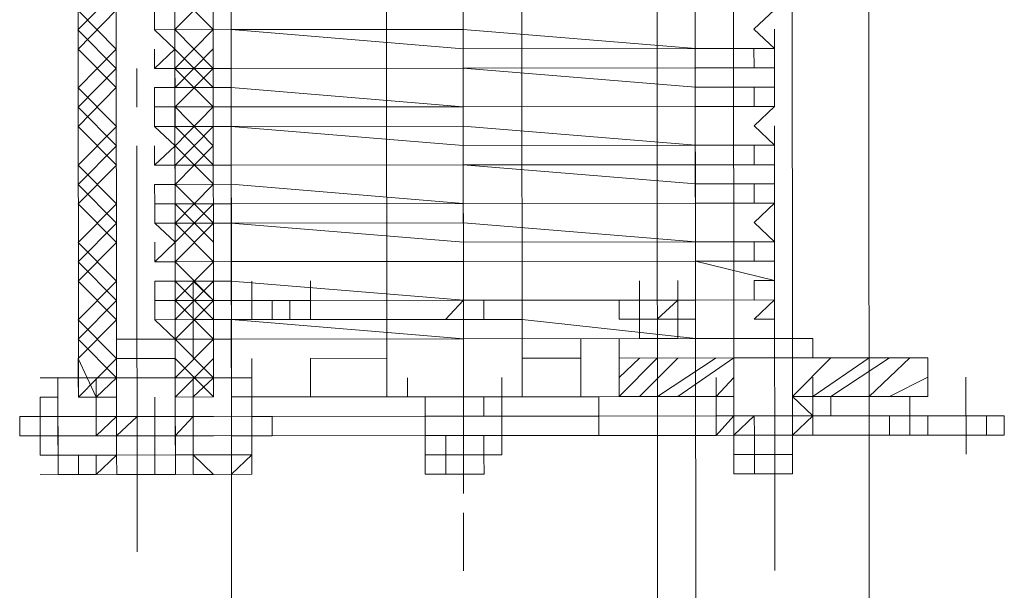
# Model space of a CAD drawing. Header units: inches. Extents: x -5850 to 5646, y 8947 to 13007.
# Tile 220 of 256: x -4097 to -4076, y 11052 to 11065. Entities that reach past the tile are written whole.
import ezdxf

# ---------------------------------------------------------------- set-up
doc = ezdxf.new("R2010")
doc.units = ezdxf.units.IN
doc.header["$MEASUREMENT"] = 0
doc.layers.add('at_Entity', color=7, linetype='Continuous')

msp = doc.modelspace()

# ---------------------------------------------------------------- linework, layer by layer
at = {"layer": 'at_Entity', "color": 7, "lineweight": 20}
for p, q in [((-4082.906, 10561.097), (-4083.653, 11398.29)), ((-4079.025, 11398.294), (-4078.223, 10500.273)), ((-4092.218, 10561.089), (-4092.903, 11328.164)), ((-4082.015, 10500.27), (-4082.754, 11328.173)), ((-4096.006, 11056.561), (-4096.031, 11084.438)), ((-4093.051, 11056.564), (-4093.076, 11084.44)), ((-4092.661, 11056.564), (-4092.686, 11084.441)), ((-4089.259, 11056.567), (-4089.284, 11084.444)), ((-4086.328, 11084.447), (-4086.303, 11056.57)), ((-4082.512, 11056.573), (-4082.536, 11084.45)), ((-4095.171, 11057.828), (-4095.194, 11083.597)), ((-4093.912, 11083.598), (-4093.889, 11057.829)), ((-4081.676, 11057.84), (-4081.699, 11083.609)), ((-4080.417, 11083.61), (-4080.394, 11057.841)), ((-4095.171, 11057.828), (-4095.194, 11083.173)), ((-4093.911, 11083.174), (-4093.889, 11057.829)), ((-4094.341, 11064.587), (-4094.341, 11065.011)), ((-4093.895, 11065.011), (-4093.895, 11064.588)), ((-4081.236, 11064.599), (-4080.79, 11065.023)), ((-4094.341, 11064.587), (-4092.668, 11064.589)), ((-4092.668, 11064.589), (-4094.341, 11064.587)), ((-4093.895, 11064.588), (-4094.341, 11064.587)), ((-4094.341, 11064.587), (-4093.894, 11064.164)), ((-4092.668, 11064.589), (-4087.593, 11064.593)), ((-4092.668, 11064.589), (-4087.593, 11064.17)), ((-4087.593, 11064.593), (-4082.518, 11064.174)), ((-4080.79, 11064.176), (-4081.236, 11064.599)), ((-4080.79, 11064.176), (-4080.79, 11064.599)), ((-4093.894, 11064.164), (-4094.34, 11063.74)), ((-4094.34, 11063.74), (-4094.34, 11064.163)), ((-4082.518, 11064.174), (-4087.593, 11064.17)), ((-4082.518, 11064.174), (-4080.79, 11064.176)), ((-4080.79, 11064.176), (-4082.518, 11064.174)), ((-4081.236, 11064.175), (-4080.79, 11064.176)), ((-4081.235, 11063.751), (-4081.236, 11064.175)), ((-4094.34, 11063.74), (-4092.667, 11063.741)), ((-4092.667, 11063.741), (-4094.34, 11063.74)), ((-4094.34, 11063.74), (-4093.894, 11063.74)), ((-4093.894, 11063.74), (-4093.893, 11063.322)), ((-4092.667, 11063.741), (-4087.592, 11063.746)), ((-4092.667, 11063.741), (-4087.592, 11063.746)), ((-4082.518, 11063.75), (-4087.592, 11063.746)), ((-4087.592, 11063.746), (-4082.518, 11063.332)), ((-4082.518, 11063.75), (-4080.789, 11063.752)), ((-4080.789, 11063.752), (-4081.235, 11063.751)), ((-4080.789, 11063.334), (-4080.789, 11063.752)), ((-4094.34, 11063.321), (-4092.667, 11063.323)), ((-4093.893, 11063.322), (-4094.34, 11063.321)), ((-4094.34, 11063.321), (-4094.339, 11062.898)), ((-4092.667, 11063.323), (-4087.592, 11062.904)), ((-4082.518, 11063.332), (-4080.789, 11063.334)), ((-4081.235, 11063.333), (-4080.789, 11063.334)), ((-4081.235, 11062.909), (-4081.235, 11063.333)), ((-4080.789, 11062.91), (-4080.789, 11063.334)), ((-4094.339, 11062.898), (-4092.666, 11062.899)), ((-4094.339, 11062.474), (-4094.339, 11062.898)), ((-4094.339, 11062.898), (-4093.893, 11062.898)), ((-4093.893, 11062.898), (-4093.893, 11062.474)), ((-4092.666, 11062.899), (-4087.592, 11062.904)), ((-4087.592, 11062.904), (-4082.517, 11062.908)), ((-4082.517, 11062.908), (-4087.592, 11062.904)), ((-4082.517, 11062.908), (-4080.789, 11062.91)), ((-4080.789, 11062.91), (-4082.517, 11062.908)), ((-4080.789, 11062.91), (-4081.235, 11062.909)), ((-4081.234, 11062.486), (-4080.789, 11062.91)), ((-4094.339, 11062.474), (-4092.666, 11062.475)), ((-4092.666, 11062.475), (-4094.339, 11062.474)), ((-4093.893, 11062.474), (-4094.339, 11062.474)), ((-4094.339, 11062.474), (-4093.892, 11062.05)), ((-4092.666, 11062.475), (-4087.591, 11062.48)), ((-4092.666, 11062.475), (-4087.591, 11062.056)), ((-4087.591, 11062.48), (-4082.516, 11062.061)), ((-4080.788, 11062.062), (-4081.234, 11062.486)), ((-4080.788, 11062.062), (-4080.788, 11062.486)), ((-4094.338, 11061.626), (-4094.338, 11062.05)), ((-4093.892, 11062.05), (-4094.338, 11061.626)), ((-4082.516, 11062.061), (-4087.591, 11062.056)), ((-4082.516, 11062.061), (-4080.788, 11062.062)), ((-4080.788, 11062.062), (-4082.516, 11062.061)), ((-4081.233, 11061.638), (-4081.234, 11062.062)), ((-4081.234, 11062.062), (-4080.788, 11062.062)), ((-4094.338, 11061.626), (-4092.665, 11061.628)), ((-4092.665, 11061.628), (-4094.338, 11061.626)), ((-4094.338, 11061.626), (-4093.892, 11061.627)), ((-4093.892, 11061.627), (-4093.892, 11061.208)), ((-4092.665, 11061.628), (-4087.591, 11061.632)), ((-4087.591, 11061.632), (-4092.665, 11061.628)), ((-4082.516, 11061.637), (-4087.591, 11061.632)), ((-4087.591, 11061.632), (-4082.516, 11061.219)), ((-4082.516, 11061.637), (-4080.787, 11061.638)), ((-4080.787, 11061.638), (-4081.233, 11061.638)), ((-4080.787, 11061.22), (-4080.787, 11061.638)), ((-4094.338, 11061.208), (-4092.665, 11061.209)), ((-4094.338, 11061.208), (-4094.337, 11060.784)), ((-4093.892, 11061.208), (-4094.338, 11061.208)), ((-4092.665, 11061.209), (-4087.59, 11060.79)), ((-4082.516, 11061.219), (-4080.787, 11061.22)), ((-4081.233, 11060.796), (-4081.233, 11061.22)), ((-4081.233, 11061.22), (-4080.787, 11061.22)), ((-4080.787, 11060.796), (-4080.787, 11061.22)), ((-4094.337, 11060.784), (-4092.664, 11060.786)), ((-4094.337, 11060.784), (-4093.891, 11060.785)), ((-4094.337, 11060.36), (-4094.337, 11060.784)), ((-4093.891, 11060.785), (-4093.891, 11060.361)), ((-4087.59, 11060.79), (-4092.664, 11060.786)), ((-4087.59, 11060.79), (-4082.515, 11060.795)), ((-4082.515, 11060.795), (-4087.59, 11060.79)), ((-4082.515, 11060.795), (-4080.787, 11060.796)), ((-4080.787, 11060.796), (-4082.515, 11060.795)), ((-4080.787, 11060.796), (-4081.233, 11060.796)), ((-4081.232, 11060.372), (-4080.787, 11060.796)), ((-4080.786, 11059.954), (-4081.232, 11060.372)), ((-4080.786, 11059.954), (-4080.786, 11060.372)), ((-4094.337, 11060.36), (-4092.664, 11060.362)), ((-4092.664, 11060.362), (-4094.337, 11060.36)), ((-4093.891, 11060.361), (-4094.337, 11060.36)), ((-4094.337, 11060.36), (-4093.89, 11059.943)), ((-4092.664, 11060.362), (-4087.589, 11060.366)), ((-4092.664, 11060.362), (-4087.589, 11059.948)), ((-4087.589, 11060.366), (-4082.515, 11059.953)), ((-4094.336, 11059.518), (-4094.337, 11059.942)), ((-4093.89, 11059.943), (-4094.336, 11059.518)), ((-4082.515, 11059.953), (-4087.589, 11059.948)), ((-4082.515, 11059.953), (-4080.786, 11059.954)), ((-4080.786, 11059.954), (-4082.515, 11059.953)), ((-4081.232, 11059.53), (-4081.232, 11059.954)), ((-4081.232, 11059.954), (-4080.786, 11059.954)), ((-4094.336, 11059.518), (-4092.663, 11059.52)), ((-4092.663, 11059.52), (-4094.336, 11059.518)), ((-4094.336, 11059.518), (-4093.89, 11059.519)), ((-4093.89, 11059.519), (-4093.89, 11059.095)), ((-4092.663, 11059.52), (-4087.589, 11059.524)), ((-4087.589, 11059.524), (-4092.663, 11059.52)), ((-4087.589, 11059.524), (-4082.514, 11059.529)), ((-4082.514, 11059.529), (-4087.589, 11059.524)), ((-4080.785, 11059.53), (-4082.514, 11059.529)), ((-4082.514, 11059.529), (-4080.785, 11059.107)), ((-4080.785, 11059.53), (-4081.232, 11059.53)), ((-4080.785, 11059.107), (-4080.785, 11059.53)), ((-4094.336, 11059.095), (-4092.663, 11059.096)), ((-4094.336, 11059.095), (-4094.335, 11058.671)), ((-4093.89, 11059.095), (-4094.336, 11059.095)), ((-4093.499, 11058.253), (-4093.499, 11059.095)), ((-4093.499, 11059.095), (-4093.053, 11058.672)), ((-4092.663, 11059.096), (-4087.588, 11058.677)), ((-4092.216, 11058.673), (-4092.217, 11059.096)), ((-4090.934, 11058.674), (-4090.934, 11059.098)), ((-4090.934, 11058.674), (-4090.934, 11059.098)), ((-4090.934, 11058.674), (-4090.934, 11059.098)), ((-4083.74, 11058.68), (-4083.741, 11059.104)), ((-4083.74, 11058.68), (-4083.741, 11059.104)), ((-4082.904, 11058.681), (-4082.904, 11059.105)), ((-4081.231, 11059.106), (-4080.785, 11059.107)), ((-4081.231, 11058.682), (-4081.231, 11059.106)), ((-4080.785, 11058.683), (-4080.785, 11059.107)), ((-4094.335, 11058.671), (-4093.499, 11058.671)), ((-4094.335, 11058.252), (-4094.335, 11058.671)), ((-4094.335, 11058.671), (-4093.889, 11058.671)), ((-4093.889, 11058.671), (-4093.889, 11058.253)), ((-4093.499, 11058.253), (-4093.499, 11058.671)), ((-4093.053, 11058.672), (-4092.662, 11058.672)), ((-4093.053, 11058.672), (-4093.052, 11058.254)), ((-4093.052, 11058.254), (-4093.053, 11058.672)), ((-4090.934, 11058.674), (-4092.662, 11058.672)), ((-4087.588, 11058.677), (-4092.216, 11058.673)), ((-4090.934, 11058.674), (-4092.216, 11058.673)), ((-4092.216, 11058.673), (-4091.77, 11058.673)), ((-4092.216, 11058.254), (-4092.216, 11058.673)), ((-4092.216, 11058.254), (-4092.216, 11058.673)), ((-4091.77, 11058.673), (-4091.77, 11058.255)), ((-4091.38, 11058.673), (-4091.38, 11058.255)), ((-4091.38, 11058.673), (-4091.38, 11058.255)), ((-4090.933, 11058.256), (-4090.934, 11058.674)), ((-4090.934, 11058.674), (-4090.933, 11058.256)), ((-4090.933, 11058.256), (-4090.934, 11058.674)), ((-4090.934, 11058.674), (-4090.933, 11058.256)), ((-4087.978, 11058.258), (-4087.588, 11058.677)), ((-4087.588, 11058.677), (-4082.513, 11058.681)), ((-4082.513, 11058.681), (-4087.588, 11058.677)), ((-4087.588, 11058.677), (-4087.142, 11058.677)), ((-4087.142, 11058.677), (-4087.141, 11058.259)), ((-4084.186, 11058.68), (-4084.186, 11058.262)), ((-4084.186, 11058.68), (-4084.186, 11058.262)), ((-4082.904, 11058.681), (-4083.74, 11058.68)), ((-4083.74, 11058.68), (-4082.904, 11058.681)), ((-4083.74, 11058.68), (-4083.74, 11058.262)), ((-4083.74, 11058.262), (-4083.74, 11058.68)), ((-4083.74, 11058.262), (-4083.74, 11058.68)), ((-4083.74, 11058.68), (-4083.74, 11058.262)), ((-4083.74, 11058.262), (-4083.74, 11058.68)), ((-4082.903, 11058.263), (-4082.904, 11058.681)), ((-4082.904, 11058.681), (-4082.903, 11058.263)), ((-4082.903, 11058.263), (-4082.904, 11058.681)), ((-4082.903, 11058.263), (-4082.904, 11058.681)), ((-4082.903, 11058.263), (-4082.904, 11058.681)), ((-4082.513, 11058.681), (-4080.785, 11058.683)), ((-4080.785, 11058.683), (-4082.513, 11058.681)), ((-4080.785, 11058.683), (-4081.231, 11058.682)), ((-4081.23, 11058.264), (-4080.785, 11058.683)), ((-4095.171, 11057.828), (-4095.172, 11058.252)), ((-4095.171, 11057.828), (-4095.172, 11058.252)), ((-4095.171, 11057.828), (-4095.172, 11058.252)), ((-4095.171, 11057.828), (-4095.172, 11058.252)), ((-4095.171, 11057.828), (-4095.172, 11058.252)), ((-4092.662, 11058.254), (-4094.335, 11058.252)), ((-4094.335, 11058.252), (-4093.499, 11058.253)), ((-4093.889, 11058.253), (-4094.335, 11058.252)), ((-4094.335, 11058.252), (-4093.889, 11057.829)), ((-4093.889, 11057.829), (-4093.889, 11058.253)), ((-4093.889, 11057.829), (-4093.889, 11058.253)), ((-4093.889, 11057.829), (-4093.889, 11058.253)), ((-4093.052, 11058.254), (-4093.499, 11058.253)), ((-4093.499, 11058.253), (-4093.498, 11057.829)), ((-4093.498, 11057.829), (-4093.499, 11058.253)), ((-4093.052, 11058.254), (-4093.052, 11057.83)), ((-4093.052, 11057.83), (-4093.052, 11058.254)), ((-4093.052, 11058.254), (-4092.662, 11058.254)), ((-4087.588, 11058.259), (-4092.662, 11058.254)), ((-4092.662, 11058.254), (-4087.587, 11057.835)), ((-4092.662, 11057.83), (-4092.662, 11058.254)), ((-4090.933, 11058.256), (-4092.216, 11058.254)), ((-4092.216, 11058.254), (-4090.933, 11058.256)), ((-4091.77, 11058.255), (-4092.216, 11058.254)), ((-4087.141, 11058.259), (-4087.978, 11058.258)), ((-4087.588, 11058.259), (-4086.305, 11058.26)), ((-4086.305, 11058.26), (-4082.513, 11057.839)), ((-4082.903, 11058.263), (-4083.74, 11058.262)), ((-4082.903, 11058.263), (-4083.35, 11058.262)), ((-4083.35, 11058.262), (-4082.903, 11058.263)), ((-4081.676, 11057.84), (-4081.677, 11058.264)), ((-4081.676, 11057.84), (-4081.677, 11058.264)), ((-4081.676, 11057.84), (-4081.677, 11058.264)), ((-4080.784, 11058.265), (-4081.23, 11058.264)), ((-4080.784, 11057.841), (-4080.784, 11058.265)), ((-4080.784, 11057.841), (-4080.784, 11058.265)), ((-4080.394, 11057.841), (-4080.394, 11058.265)), ((-4080.394, 11057.841), (-4080.394, 11058.265)), ((-4095.171, 11057.828), (-4093.889, 11057.829)), ((-4095.17, 11056.562), (-4095.171, 11057.828)), ((-4095.17, 11056.562), (-4095.171, 11057.828)), ((-4095.171, 11057.404), (-4095.171, 11057.828)), ((-4095.171, 11057.404), (-4095.171, 11057.828)), ((-4093.889, 11057.829), (-4092.662, 11057.83)), ((-4093.887, 11056.563), (-4093.889, 11057.829)), ((-4093.889, 11057.829), (-4093.887, 11056.563)), ((-4093.887, 11056.563), (-4093.889, 11057.829)), ((-4093.888, 11057.405), (-4093.889, 11057.829)), ((-4093.888, 11057.405), (-4093.889, 11057.829)), ((-4092.662, 11057.83), (-4087.587, 11057.835)), ((-4092.661, 11056.564), (-4092.662, 11057.83)), ((-4082.513, 11057.839), (-4087.587, 11057.835)), ((-4087.587, 11057.835), (-4082.513, 11057.839)), ((-4084.185, 11057.414), (-4084.186, 11057.838)), ((-4082.903, 11057.839), (-4083.739, 11057.838)), ((-4082.513, 11057.839), (-4080.784, 11057.841)), ((-4080.784, 11057.841), (-4082.513, 11057.839)), ((-4082.513, 11057.839), (-4081.23, 11057.84)), ((-4082.513, 11057.839), (-4082.512, 11056.573)), ((-4081.676, 11057.84), (-4080.394, 11057.841)), ((-4081.676, 11057.84), (-4081.676, 11057.416)), ((-4081.676, 11057.416), (-4081.676, 11057.84)), ((-4081.676, 11057.416), (-4081.676, 11057.84)), ((-4081.23, 11057.84), (-4080.784, 11057.841)), ((-4079.948, 11057.842), (-4080.394, 11057.841)), ((-4080.393, 11057.417), (-4080.394, 11057.841)), ((-4080.394, 11057.841), (-4080.393, 11057.417)), ((-4080.393, 11057.417), (-4080.394, 11057.841)), ((-4080.393, 11057.417), (-4080.394, 11057.841)), ((-4079.948, 11057.842), (-4079.947, 11057.418)), ((-4096.007, 11056.98), (-4096.007, 11057.403)), ((-4095.171, 11057.404), (-4093.888, 11057.405)), ((-4095.17, 11056.562), (-4095.171, 11057.404)), ((-4095.17, 11056.138), (-4095.171, 11057.404)), ((-4093.887, 11056.139), (-4093.888, 11057.405)), ((-4090.933, 11057.408), (-4089.26, 11057.409)), ((-4089.26, 11057.409), (-4090.933, 11057.408)), ((-4090.932, 11056.566), (-4090.933, 11057.408)), ((-4085.022, 11057.413), (-4086.304, 11057.412)), ((-4085.022, 11057.413), (-4086.304, 11057.412)), ((-4081.676, 11057.416), (-4084.185, 11057.414)), ((-4084.184, 11056.572), (-4084.185, 11057.414)), ((-4077.828, 11057.42), (-4081.676, 11057.416)), ((-4080.393, 11057.417), (-4081.676, 11057.416)), ((-4081.676, 11057.416), (-4080.393, 11057.417)), ((-4081.676, 11057.416), (-4081.675, 11056.574)), ((-4081.676, 11057.416), (-4081.675, 11056.574)), ((-4080.393, 11057.417), (-4079.947, 11057.418)), ((-4080.392, 11056.575), (-4080.393, 11057.417)), ((-4080.392, 11056.575), (-4080.393, 11057.417)), ((-4077.438, 11057.42), (-4077.828, 11057.42)), ((-4077.437, 11056.578), (-4077.438, 11057.42)), ((-4096.453, 11056.979), (-4096.007, 11056.98)), ((-4096.007, 11056.98), (-4096.453, 11056.979)), ((-4096.453, 11056.561), (-4096.453, 11056.979)), ((-4096.453, 11056.561), (-4096.453, 11056.979)), ((-4096.453, 11056.561), (-4096.453, 11056.979)), ((-4096.453, 11056.979), (-4096.453, 11056.561)), ((-4095.616, 11056.562), (-4095.616, 11056.98)), ((-4095.17, 11056.562), (-4095.17, 11056.98)), ((-4095.17, 11056.562), (-4095.17, 11056.98)), ((-4095.17, 11056.562), (-4095.17, 11056.98)), ((-4095.17, 11056.562), (-4095.17, 11056.98)), ((-4093.887, 11056.563), (-4093.888, 11056.981)), ((-4093.887, 11056.563), (-4093.888, 11056.981)), ((-4093.887, 11056.563), (-4093.888, 11056.981)), ((-4092.661, 11056.983), (-4093.051, 11056.982)), ((-4092.215, 11056.983), (-4093.051, 11056.982)), ((-4092.661, 11056.983), (-4092.661, 11056.564)), ((-4092.214, 11056.141), (-4092.215, 11056.983)), ((-4092.215, 11056.983), (-4092.214, 11056.565)), ((-4088.813, 11056.568), (-4088.813, 11056.986)), ((-4086.75, 11056.57), (-4086.75, 11056.988)), ((-4084.184, 11056.572), (-4084.185, 11056.99)), ((-4082.512, 11056.573), (-4082.512, 11056.992)), ((-4081.675, 11056.574), (-4081.675, 11056.992)), ((-4081.675, 11056.574), (-4081.675, 11056.992)), ((-4081.675, 11056.574), (-4081.675, 11056.992)), ((-4079.946, 11056.576), (-4079.947, 11056.994)), ((-4079.946, 11056.576), (-4079.947, 11056.994)), ((-4096.843, 11056.137), (-4096.843, 11056.561)), ((-4096.843, 11056.561), (-4096.453, 11056.561)), ((-4096.453, 11056.561), (-4096.452, 11056.137)), ((-4096.453, 11056.561), (-4096.452, 11055.713)), ((-4096.452, 11055.713), (-4096.453, 11056.561)), ((-4096.452, 11056.137), (-4096.453, 11056.561)), ((-4095.17, 11056.562), (-4096.006, 11056.561)), ((-4095.17, 11056.562), (-4095.616, 11056.562)), ((-4095.616, 11056.562), (-4095.17, 11056.562)), ((-4095.17, 11056.138), (-4095.17, 11056.562)), ((-4094.333, 11056.139), (-4094.334, 11056.563)), ((-4093.497, 11056.564), (-4093.887, 11056.563)), ((-4093.887, 11056.563), (-4093.497, 11056.564)), ((-4093.051, 11056.564), (-4093.887, 11056.563)), ((-4093.887, 11056.563), (-4093.887, 11056.139)), ((-4093.887, 11056.563), (-4093.887, 11056.139)), ((-4087.586, 11056.569), (-4092.661, 11056.564)), ((-4092.66, 11055.717), (-4092.661, 11056.564)), ((-4092.214, 11056.141), (-4092.214, 11056.565)), ((-4092.214, 11056.565), (-4092.214, 11056.141)), ((-4088.423, 11056.568), (-4090.932, 11056.566)), ((-4090.932, 11056.566), (-4088.813, 11056.568)), ((-4086.303, 11056.57), (-4089.259, 11056.567)), ((-4086.75, 11056.57), (-4088.813, 11056.568)), ((-4088.813, 11056.568), (-4086.75, 11056.57)), ((-4088.422, 11056.144), (-4088.423, 11056.568)), ((-4088.423, 11056.568), (-4088.422, 11056.144)), ((-4082.512, 11056.573), (-4087.586, 11056.569)), ((-4085.021, 11056.571), (-4087.14, 11056.569)), ((-4087.14, 11056.145), (-4087.14, 11056.569)), ((-4087.14, 11056.569), (-4087.14, 11056.145)), ((-4087.14, 11056.145), (-4087.14, 11056.569)), ((-4084.631, 11056.571), (-4086.75, 11056.57)), ((-4086.75, 11056.57), (-4086.749, 11056.146)), ((-4081.675, 11056.574), (-4084.184, 11056.572)), ((-4082.065, 11056.15), (-4082.065, 11056.574)), ((-4082.065, 11056.574), (-4081.675, 11056.574)), ((-4081.675, 11056.15), (-4081.675, 11056.574)), ((-4081.675, 11056.574), (-4081.675, 11056.15)), ((-4079.946, 11056.576), (-4080.392, 11056.575)), ((-4080.392, 11056.151), (-4080.392, 11056.575)), ((-4079.946, 11056.152), (-4080.392, 11056.575)), ((-4077.827, 11056.578), (-4079.946, 11056.576)), ((-4079.946, 11056.152), (-4079.946, 11056.576)), ((-4079.946, 11056.152), (-4079.946, 11056.576)), ((-4077.437, 11056.578), (-4077.827, 11056.578)), ((-4077.827, 11056.154), (-4077.827, 11056.578)), ((-4096.452, 11056.137), (-4097.289, 11056.136)), ((-4097.289, 11056.136), (-4097.288, 11055.713)), ((-4096.452, 11056.137), (-4096.843, 11056.137)), ((-4096.843, 11056.137), (-4096.842, 11055.713)), ((-4096.842, 11055.295), (-4096.843, 11056.137)), ((-4095.616, 11056.138), (-4096.452, 11056.137)), ((-4096.452, 11055.713), (-4096.452, 11056.137)), ((-4096.452, 11055.713), (-4096.452, 11056.137)), ((-4096.452, 11056.137), (-4096.452, 11055.713)), ((-4096.452, 11056.137), (-4096.452, 11055.713)), ((-4095.615, 11055.714), (-4095.616, 11056.138)), ((-4095.17, 11056.138), (-4095.616, 11056.138)), ((-4095.615, 11055.714), (-4095.616, 11056.138)), ((-4094.333, 11056.139), (-4095.17, 11056.138)), ((-4095.169, 11055.714), (-4095.17, 11056.138)), ((-4095.17, 11056.138), (-4095.169, 11055.714)), ((-4094.333, 11056.139), (-4094.333, 11055.715)), ((-4094.333, 11056.139), (-4094.333, 11055.715)), ((-4094.333, 11056.139), (-4093.887, 11056.139)), ((-4093.497, 11056.14), (-4093.887, 11056.139)), ((-4093.887, 11055.716), (-4093.887, 11056.139)), ((-4093.051, 11056.14), (-4093.497, 11056.14)), ((-4088.422, 11056.144), (-4093.051, 11056.14)), ((-4092.66, 11055.717), (-4092.66, 11056.141)), ((-4091.768, 11056.141), (-4092.214, 11056.141)), ((-4092.213, 11055.299), (-4092.214, 11056.141)), ((-4092.214, 11056.141), (-4092.214, 11055.717)), ((-4091.768, 11055.718), (-4091.768, 11056.141)), ((-4088.422, 11056.144), (-4087.976, 11056.145)), ((-4088.422, 11055.72), (-4088.422, 11056.144)), ((-4087.14, 11056.145), (-4087.976, 11056.145)), ((-4087.14, 11056.145), (-4084.63, 11056.148)), ((-4086.749, 11056.146), (-4087.14, 11056.145)), ((-4086.749, 11055.722), (-4086.749, 11056.146)), ((-4086.749, 11055.722), (-4086.749, 11056.146)), ((-4086.749, 11055.722), (-4086.749, 11056.146)), ((-4086.749, 11055.722), (-4086.749, 11056.146)), ((-4084.63, 11056.148), (-4082.065, 11056.15)), ((-4082.065, 11056.15), (-4081.229, 11056.151)), ((-4082.065, 11056.15), (-4081.675, 11056.15)), ((-4081.675, 11056.15), (-4081.229, 11056.151)), ((-4081.674, 11055.727), (-4081.675, 11056.15)), ((-4081.228, 11055.727), (-4081.229, 11056.151)), ((-4081.228, 11055.727), (-4081.229, 11056.151)), ((-4081.229, 11056.151), (-4081.228, 11055.727)), ((-4080.392, 11056.151), (-4081.229, 11056.151)), ((-4080.392, 11056.151), (-4079.946, 11056.152)), ((-4080.392, 11056.151), (-4079.946, 11056.152)), ((-4080.392, 11055.728), (-4080.392, 11056.151)), ((-4080.392, 11056.151), (-4080.392, 11055.728)), ((-4080.392, 11055.728), (-4080.392, 11056.151)), ((-4079.946, 11056.152), (-4078.273, 11056.153)), ((-4078.273, 11056.153), (-4077.827, 11056.154)), ((-4078.273, 11056.153), (-4078.273, 11055.73)), ((-4077.827, 11056.154), (-4076.154, 11056.155)), ((-4077.827, 11055.73), (-4077.827, 11056.154)), ((-4077.436, 11055.73), (-4077.437, 11056.154)), ((-4076.154, 11056.155), (-4075.764, 11056.156)), ((-4076.154, 11055.731), (-4076.154, 11056.155)), ((-4075.763, 11055.732), (-4075.764, 11056.156)), ((-4096.452, 11055.713), (-4097.288, 11055.713)), ((-4096.842, 11055.713), (-4096.452, 11055.713)), ((-4096.452, 11055.713), (-4095.615, 11055.714)), ((-4096.452, 11055.713), (-4096.451, 11055.295)), ((-4094.333, 11055.715), (-4095.615, 11055.714)), ((-4095.169, 11055.714), (-4095.615, 11055.714)), ((-4093.887, 11055.716), (-4095.169, 11055.714)), ((-4095.169, 11055.714), (-4095.169, 11055.296)), ((-4095.169, 11055.296), (-4095.169, 11055.714)), ((-4093.887, 11055.716), (-4094.333, 11055.715)), ((-4094.333, 11055.715), (-4094.332, 11055.297)), ((-4093.887, 11055.716), (-4093.496, 11055.716)), ((-4093.496, 11055.716), (-4093.887, 11055.716)), ((-4093.887, 11055.716), (-4093.886, 11055.297)), ((-4093.496, 11055.716), (-4093.496, 11055.298)), ((-4093.05, 11055.716), (-4093.496, 11055.716)), ((-4093.05, 11055.716), (-4088.422, 11055.72)), ((-4092.214, 11055.717), (-4092.66, 11055.717)), ((-4092.214, 11055.717), (-4091.768, 11055.718)), ((-4092.213, 11055.299), (-4092.214, 11055.717)), ((-4088.422, 11055.72), (-4087.139, 11055.722)), ((-4087.976, 11055.721), (-4088.422, 11055.72)), ((-4088.422, 11055.72), (-4088.421, 11054.878)), ((-4087.139, 11055.722), (-4087.976, 11055.721)), ((-4087.976, 11055.721), (-4087.975, 11055.303)), ((-4087.139, 11055.722), (-4086.749, 11055.722)), ((-4087.139, 11055.722), (-4087.139, 11055.303)), ((-4087.139, 11055.303), (-4087.139, 11055.722)), ((-4086.749, 11055.722), (-4087.139, 11055.722)), ((-4084.63, 11055.724), (-4086.749, 11055.722)), ((-4086.749, 11055.722), (-4086.748, 11055.304)), ((-4084.63, 11055.724), (-4082.065, 11055.726)), ((-4082.065, 11055.726), (-4081.228, 11055.727)), ((-4081.228, 11055.727), (-4081.674, 11055.727)), ((-4081.674, 11055.727), (-4081.674, 11054.884)), ((-4081.228, 11055.727), (-4081.674, 11055.727)), ((-4080.392, 11055.728), (-4081.228, 11055.727)), ((-4081.228, 11055.727), (-4080.392, 11055.728)), ((-4081.228, 11055.727), (-4081.227, 11054.885)), ((-4081.228, 11055.727), (-4080.782, 11055.727)), ((-4081.228, 11055.727), (-4081.227, 11054.885)), ((-4081.228, 11055.727), (-4081.228, 11055.309)), ((-4080.392, 11055.728), (-4080.782, 11055.727)), ((-4080.782, 11055.727), (-4080.781, 11054.885)), ((-4080.392, 11055.728), (-4079.946, 11055.728)), ((-4080.392, 11055.728), (-4080.391, 11054.886)), ((-4079.946, 11055.728), (-4080.392, 11055.728)), ((-4080.392, 11055.728), (-4079.946, 11055.728)), ((-4080.392, 11055.728), (-4080.391, 11055.309)), ((-4080.391, 11055.309), (-4080.392, 11055.728)), ((-4079.946, 11055.728), (-4078.273, 11055.73)), ((-4078.273, 11055.73), (-4077.827, 11055.73)), ((-4077.827, 11055.73), (-4076.154, 11055.731)), ((-4076.154, 11055.731), (-4075.763, 11055.732)), ((-4096.451, 11055.295), (-4096.842, 11055.295)), ((-4096.451, 11054.871), (-4096.451, 11055.295)), ((-4096.451, 11055.295), (-4096.005, 11055.295)), ((-4096.005, 11055.295), (-4095.169, 11055.296)), ((-4095.615, 11054.872), (-4095.169, 11055.296)), ((-4093.886, 11055.297), (-4095.169, 11055.296)), ((-4095.169, 11055.296), (-4095.168, 11054.872)), ((-4093.886, 11055.297), (-4093.496, 11055.298)), ((-4093.886, 11055.297), (-4093.886, 11054.874)), ((-4093.496, 11055.298), (-4093.496, 11054.874)), ((-4093.496, 11055.298), (-4093.05, 11055.298)), ((-4093.05, 11055.298), (-4092.213, 11055.299)), ((-4092.659, 11054.875), (-4092.213, 11055.299)), ((-4087.139, 11055.303), (-4088.421, 11055.302)), ((-4087.975, 11054.879), (-4087.975, 11055.303)), ((-4086.748, 11055.304), (-4087.139, 11055.303)), ((-4087.138, 11054.88), (-4087.139, 11055.303)), ((-4087.138, 11054.88), (-4087.139, 11055.303)), ((-4080.391, 11055.309), (-4081.674, 11055.308)), ((-4081.227, 11054.885), (-4081.228, 11055.309)), ((-4080.391, 11055.309), (-4080.391, 11054.886)), ((-4096.005, 11054.872), (-4096.451, 11054.871)), ((-4096.005, 11054.872), (-4095.615, 11054.872)), ((-4093.886, 11054.874), (-4095.168, 11054.872)), ((-4095.168, 11054.872), (-4094.722, 11054.873)), ((-4094.332, 11054.873), (-4095.168, 11054.872)), ((-4094.722, 11054.873), (-4094.332, 11054.873)), ((-4093.496, 11054.874), (-4093.049, 11054.874)), ((-4093.049, 11054.874), (-4092.659, 11054.875)), ((-4087.138, 11054.88), (-4088.421, 11054.878)), ((-4087.975, 11054.879), (-4087.585, 11054.879)), ((-4087.585, 11054.879), (-4087.138, 11054.88)), ((-4087.138, 11054.88), (-4087.585, 11054.879)), ((-4080.391, 11054.886), (-4081.674, 11054.884)), ((-4080.391, 11054.886), (-4081.227, 11054.885)), ((-4081.227, 11054.885), (-4080.781, 11054.885)), ((-4080.781, 11054.885), (-4080.391, 11054.886))]:
    msp.add_line(p, q, dxfattribs=at)
at = {"layer": 'at_Entity', "color": 3, "lineweight": 20}
for p, q in [((-4087.594, 11065.859), (-4087.591, 11062.056)), ((-4096.014, 11064.586), (-4095.178, 11065.429)), ((-4093.895, 11065.43), (-4093.058, 11064.588)), ((-4093.895, 11064.588), (-4093.059, 11065.43)), ((-4096.014, 11065.01), (-4095.177, 11064.163)), ((-4096.013, 11064.162), (-4095.178, 11065.01)), ((-4087.594, 11065.017), (-4087.593, 11064.593)), ((-4096.014, 11064.586), (-4095.176, 11063.739)), ((-4093.895, 11064.588), (-4093.057, 11063.741)), ((-4093.894, 11063.74), (-4093.058, 11064.588)), ((-4087.593, 11064.593), (-4087.593, 11064.17)), ((-4080.79, 11064.599), (-4080.789, 11063.752)), ((-4096.013, 11064.162), (-4095.176, 11063.321)), ((-4096.012, 11063.32), (-4095.177, 11064.163)), ((-4093.894, 11064.164), (-4093.057, 11063.323)), ((-4093.893, 11063.322), (-4093.058, 11064.165)), ((-4087.593, 11064.17), (-4087.592, 11063.746)), ((-4087.592, 11063.746), (-4087.593, 11064.17)), ((-4096.012, 11062.896), (-4095.176, 11063.739)), ((-4094.73, 11062.897), (-4094.73, 11063.739)), ((-4093.894, 11063.74), (-4093.057, 11062.899)), ((-4093.893, 11062.898), (-4093.057, 11063.741)), ((-4087.592, 11063.746), (-4087.592, 11062.904)), ((-4096.012, 11062.472), (-4095.176, 11063.321)), ((-4096.012, 11063.32), (-4095.175, 11062.473)), ((-4087.592, 11062.904), (-4087.592, 11063.327)), ((-4096.012, 11062.896), (-4095.175, 11062.049)), ((-4093.893, 11062.898), (-4093.056, 11062.051)), ((-4093.892, 11062.05), (-4093.057, 11062.899)), ((-4087.592, 11062.904), (-4087.591, 11062.48)), ((-4096.012, 11062.472), (-4095.175, 11061.625)), ((-4096.011, 11061.625), (-4095.175, 11062.473)), ((-4093.893, 11062.474), (-4093.055, 11061.627)), ((-4093.892, 11061.627), (-4093.056, 11062.475)), ((-4087.591, 11061.632), (-4087.591, 11062.48)), ((-4080.788, 11062.486), (-4080.785, 11059.107)), ((-4096.011, 11061.206), (-4095.175, 11062.049)), ((-4094.725, 11057.828), (-4094.729, 11062.05)), ((-4093.892, 11061.208), (-4093.056, 11062.051)), ((-4093.892, 11062.05), (-4093.055, 11061.209)), ((-4087.591, 11061.632), (-4087.591, 11062.056)), ((-4096.011, 11061.625), (-4095.174, 11060.783)), ((-4096.01, 11060.783), (-4095.175, 11061.625)), ((-4087.59, 11060.79), (-4087.591, 11061.632)), ((-4096.011, 11061.206), (-4095.173, 11060.36)), ((-4093.892, 11061.208), (-4093.054, 11060.362)), ((-4093.891, 11060.361), (-4093.055, 11061.209)), ((-4096.01, 11060.783), (-4095.173, 11059.941)), ((-4096.009, 11059.941), (-4095.174, 11060.783)), ((-4093.891, 11060.785), (-4093.054, 11059.943)), ((-4093.89, 11059.943), (-4093.055, 11060.785)), ((-4087.59, 11060.79), (-4087.589, 11060.366)), ((-4087.589, 11059.948), (-4087.59, 11060.79)), ((-4087.589, 11060.366), (-4087.59, 11060.79)), ((-4087.59, 11060.79), (-4087.589, 11059.948)), ((-4096.009, 11059.517), (-4095.173, 11060.36)), ((-4093.891, 11060.361), (-4093.054, 11059.519)), ((-4093.89, 11059.519), (-4093.054, 11060.362)), ((-4096.009, 11059.093), (-4095.173, 11059.941)), ((-4096.009, 11059.941), (-4095.172, 11059.094)), ((-4087.589, 11059.948), (-4087.589, 11059.524)), ((-4096.009, 11059.517), (-4095.172, 11058.67)), ((-4093.89, 11059.519), (-4093.053, 11058.672)), ((-4093.889, 11058.671), (-4093.054, 11059.519)), ((-4087.588, 11059.101), (-4087.589, 11059.524)), ((-4096.009, 11059.093), (-4095.172, 11058.252)), ((-4096.008, 11058.251), (-4095.172, 11059.094)), ((-4093.89, 11059.095), (-4093.052, 11058.254)), ((-4093.889, 11058.253), (-4093.053, 11059.096)), ((-4093.499, 11059.095), (-4093.499, 11058.253)), ((-4092.216, 11058.673), (-4092.217, 11059.096)), ((-4087.588, 11058.677), (-4087.588, 11059.101)), ((-4087.588, 11058.677), (-4087.588, 11059.101)), ((-4087.588, 11059.101), (-4087.588, 11058.677)), ((-4087.588, 11059.101), (-4087.585, 11054.879)), ((-4082.904, 11058.681), (-4082.904, 11059.105)), ((-4080.785, 11059.107), (-4080.784, 11057.841)), ((-4096.008, 11057.827), (-4095.172, 11058.67)), ((-4093.889, 11057.829), (-4093.053, 11058.672)), ((-4093.889, 11058.671), (-4093.053, 11058.672)), ((-4093.889, 11058.671), (-4093.052, 11057.83)), ((-4092.216, 11058.673), (-4090.934, 11058.674)), ((-4092.216, 11058.673), (-4092.216, 11058.254)), ((-4092.216, 11058.673), (-4091.77, 11058.673)), ((-4092.216, 11058.254), (-4092.216, 11058.673)), ((-4092.216, 11058.254), (-4092.216, 11058.673)), ((-4090.934, 11058.674), (-4090.933, 11058.256)), ((-4087.588, 11058.677), (-4087.588, 11058.259)), ((-4083.74, 11058.68), (-4083.739, 11057.838)), ((-4082.904, 11058.681), (-4083.35, 11058.262)), ((-4082.904, 11058.681), (-4082.903, 11057.839)), ((-4082.903, 11058.263), (-4082.904, 11058.681)), ((-4082.903, 11058.263), (-4082.904, 11058.681)), ((-4082.903, 11057.839), (-4082.904, 11058.681)), ((-4082.903, 11058.263), (-4082.904, 11058.681)), ((-4096.008, 11058.251), (-4095.171, 11057.404)), ((-4096.007, 11057.403), (-4095.172, 11058.252)), ((-4095.171, 11057.828), (-4095.172, 11058.252)), ((-4093.499, 11058.253), (-4093.498, 11057.406)), ((-4088.424, 11058.258), (-4086.751, 11058.259)), ((-4087.588, 11058.259), (-4087.587, 11057.835)), ((-4087.587, 11057.835), (-4087.588, 11058.259)), ((-4084.186, 11058.262), (-4082.513, 11058.263)), ((-4082.903, 11057.839), (-4082.903, 11058.263)), ((-4080.784, 11057.841), (-4080.784, 11058.265)), ((-4096.008, 11057.827), (-4095.17, 11056.98)), ((-4095.171, 11057.404), (-4095.171, 11057.828)), ((-4094.724, 11056.562), (-4094.725, 11057.828)), ((-4093.889, 11057.829), (-4093.887, 11056.563)), ((-4093.889, 11057.829), (-4093.051, 11056.982)), ((-4093.888, 11056.981), (-4093.052, 11057.83)), ((-4087.587, 11057.411), (-4087.587, 11057.835)), ((-4085.022, 11057.413), (-4085.022, 11057.837)), ((-4081.676, 11057.416), (-4081.676, 11057.84)), ((-4080.784, 11057.417), (-4080.784, 11057.841)), ((-4080.784, 11057.417), (-4080.784, 11057.841)), ((-4096.007, 11057.403), (-4095.616, 11056.562)), ((-4096.006, 11056.561), (-4095.171, 11057.404)), ((-4095.17, 11056.98), (-4095.171, 11057.404)), ((-4093.888, 11057.405), (-4093.051, 11056.564)), ((-4093.887, 11056.563), (-4093.052, 11057.406)), ((-4092.213, 11054.875), (-4092.215, 11057.407)), ((-4087.587, 11057.411), (-4087.586, 11056.569)), ((-4085.022, 11057.413), (-4085.021, 11056.571)), ((-4084.185, 11056.99), (-4083.739, 11057.414)), ((-4084.184, 11056.572), (-4083.349, 11057.415)), ((-4083.738, 11056.572), (-4082.903, 11057.415)), ((-4083.348, 11056.573), (-4082.066, 11057.416)), ((-4082.902, 11056.573), (-4081.676, 11057.416)), ((-4081.675, 11056.992), (-4081.676, 11057.416)), ((-4080.784, 11057.417), (-4080.782, 11056.151)), ((-4080.393, 11057.417), (-4079.947, 11057.418)), ((-4080.393, 11057.417), (-4080.393, 11056.994)), ((-4080.392, 11056.575), (-4079.557, 11057.418)), ((-4079.946, 11056.576), (-4078.72, 11057.419)), ((-4079.556, 11056.576), (-4078.274, 11057.419)), ((-4078.72, 11056.577), (-4077.828, 11057.42)), ((-4096.843, 11056.979), (-4092.215, 11056.983)), ((-4096.453, 11056.979), (-4095.17, 11056.98)), ((-4096.453, 11056.561), (-4096.453, 11056.979)), ((-4096.006, 11056.561), (-4096.007, 11056.98)), ((-4095.616, 11056.562), (-4095.17, 11056.98)), ((-4095.17, 11056.98), (-4095.17, 11056.138)), ((-4093.887, 11056.563), (-4093.888, 11056.981)), ((-4093.887, 11056.563), (-4093.888, 11056.981)), ((-4092.215, 11056.983), (-4093.497, 11056.982)), ((-4093.497, 11056.982), (-4093.497, 11056.564)), ((-4093.497, 11056.564), (-4093.051, 11056.982)), ((-4092.213, 11055.299), (-4092.215, 11056.983)), ((-4087.586, 11056.569), (-4087.586, 11056.987)), ((-4085.021, 11056.571), (-4085.021, 11056.989)), ((-4082.065, 11056.574), (-4082.066, 11056.992)), ((-4082.065, 11056.574), (-4081.675, 11056.992)), ((-4081.675, 11056.574), (-4081.675, 11056.992)), ((-4080.392, 11056.575), (-4080.393, 11056.994)), ((-4078.273, 11056.577), (-4077.437, 11056.996)), ((-4076.601, 11056.997), (-4076.599, 11055.313)), ((-4096.842, 11055.713), (-4096.843, 11056.561)), ((-4096.843, 11056.561), (-4096.453, 11056.561)), ((-4096.453, 11056.561), (-4096.451, 11055.295)), ((-4095.616, 11056.138), (-4095.616, 11056.562)), ((-4095.616, 11056.138), (-4095.616, 11056.562)), ((-4095.616, 11056.138), (-4095.616, 11056.562)), ((-4095.17, 11056.562), (-4095.616, 11056.562)), ((-4094.721, 11053.183), (-4094.724, 11056.562)), ((-4093.497, 11056.564), (-4093.887, 11056.563)), ((-4093.887, 11056.563), (-4093.497, 11056.564)), ((-4093.887, 11056.563), (-4093.886, 11055.297)), ((-4093.497, 11056.14), (-4093.497, 11056.564)), ((-4087.586, 11056.145), (-4087.586, 11056.569)), ((-4087.586, 11056.569), (-4087.586, 11056.145)), ((-4087.586, 11056.569), (-4087.584, 11054.455)), ((-4087.586, 11056.145), (-4087.586, 11056.569)), ((-4085.021, 11056.571), (-4084.631, 11056.571)), ((-4084.63, 11056.148), (-4084.631, 11056.571)), ((-4082.065, 11056.15), (-4082.065, 11056.574)), ((-4082.065, 11056.15), (-4082.065, 11056.574)), ((-4080.392, 11056.151), (-4080.392, 11056.575)), ((-4079.946, 11056.152), (-4079.946, 11056.576)), ((-4079.946, 11056.152), (-4079.946, 11056.576)), ((-4079.556, 11056.152), (-4079.556, 11056.576)), ((-4095.615, 11055.714), (-4095.616, 11056.138)), ((-4095.615, 11055.714), (-4095.616, 11056.138)), ((-4095.615, 11055.714), (-4095.616, 11056.138)), ((-4095.616, 11056.138), (-4095.17, 11056.138)), ((-4095.17, 11056.138), (-4095.615, 11055.714)), ((-4095.17, 11056.138), (-4094.724, 11056.139)), ((-4095.169, 11055.714), (-4095.17, 11056.138)), ((-4094.724, 11056.139), (-4095.169, 11055.714)), ((-4094.333, 11056.139), (-4093.887, 11056.139)), ((-4093.887, 11055.716), (-4093.497, 11056.14)), ((-4093.497, 11056.14), (-4093.887, 11055.716)), ((-4093.496, 11055.716), (-4093.497, 11056.14)), ((-4093.496, 11055.716), (-4093.497, 11056.14)), ((-4087.586, 11056.145), (-4087.585, 11055.303)), ((-4084.63, 11055.724), (-4084.63, 11056.148)), ((-4082.065, 11055.726), (-4082.065, 11056.15)), ((-4082.065, 11055.726), (-4082.065, 11056.15)), ((-4082.065, 11056.15), (-4081.675, 11056.15)), ((-4081.675, 11056.15), (-4082.065, 11056.15)), ((-4082.065, 11055.726), (-4082.065, 11056.15)), ((-4081.675, 11056.15), (-4082.065, 11055.726)), ((-4081.674, 11055.727), (-4081.229, 11056.151)), ((-4081.228, 11055.727), (-4081.229, 11056.151)), ((-4081.228, 11055.727), (-4081.229, 11056.151)), ((-4080.782, 11056.151), (-4080.779, 11052.772)), ((-4080.392, 11055.728), (-4079.946, 11056.152)), ((-4079.946, 11056.152), (-4080.392, 11055.728)), ((-4080.392, 11055.728), (-4080.392, 11056.151)), ((-4079.946, 11055.728), (-4079.946, 11056.152)), ((-4079.946, 11056.152), (-4079.556, 11056.152)), ((-4079.556, 11056.152), (-4079.946, 11056.152)), ((-4079.946, 11055.728), (-4079.946, 11056.152)), ((-4077.827, 11055.73), (-4077.827, 11056.154)), ((-4096.452, 11055.713), (-4096.842, 11055.713)), ((-4096.451, 11055.295), (-4096.452, 11055.713)), ((-4095.169, 11055.714), (-4095.169, 11055.296)), ((-4096.005, 11055.295), (-4096.451, 11055.295)), ((-4096.005, 11054.872), (-4096.005, 11055.295)), ((-4095.169, 11055.296), (-4095.615, 11055.296)), ((-4095.615, 11055.296), (-4095.615, 11054.872)), ((-4094.722, 11054.873), (-4094.723, 11055.297)), ((-4094.332, 11054.873), (-4094.332, 11055.297)), ((-4093.886, 11055.297), (-4093.496, 11055.298)), ((-4093.496, 11055.298), (-4093.049, 11054.874)), ((-4092.659, 11055.298), (-4092.213, 11055.299)), ((-4092.659, 11054.875), (-4092.659, 11055.298)), ((-4087.975, 11054.879), (-4087.975, 11055.303)), ((-4087.585, 11054.879), (-4087.585, 11055.303)), ((-4087.138, 11054.88), (-4087.139, 11055.303)), ((-4081.227, 11054.885), (-4081.228, 11055.309)), ((-4080.781, 11054.885), (-4080.782, 11055.309)), ((-4096.841, 11054.871), (-4092.213, 11054.875)), ((-4095.615, 11054.872), (-4096.005, 11054.872)), ((-4093.049, 11054.874), (-4092.659, 11054.875)), ((-4087.584, 11054.032), (-4087.583, 11052.766))]:
    msp.add_line(p, q, dxfattribs=at)

doc.saveas('drawing.dxf')
